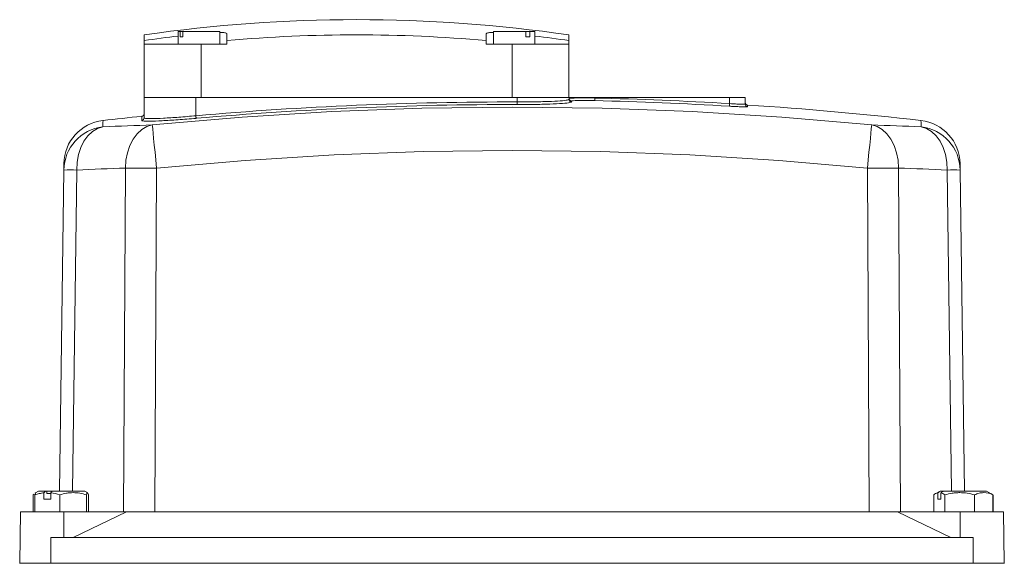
# Model space of a CAD drawing. Header units: millimetres. Extents: x 117 to 735, y -48 to 655.
# Tile 26 of 26: x 543 to 733, y 550 to 655. Entities that reach past the tile are written whole.
import ezdxf

# ---------------------------------------------------------------- set-up
doc = ezdxf.new("R2010")
doc.units = ezdxf.units.MM

msp = doc.modelspace()

# ---------------------------------------------------------------- linework, layer by layer
at = {"color": 7, "linetype": 'Continuous', "lineweight": 15}
for p, q in [((566.57, 651.35), (566.57, 652.45)), ((573.15, 653.09), (573.15, 650.69)), ((573.5, 653.09), (573.15, 653.09)), ((573.5, 652.09), (573.5, 653.09)), ((573.5, 653.09), (574.02, 653.09)), ((574.02, 652.09), (573.5, 652.09)), ((574.02, 653.09), (574.02, 652.09)), ((581.15, 653.09), (574.02, 653.09)), ((581.15, 650.69), (581.15, 653.09)), ((582.56, 652.67), (582.56, 651.35)), ((632.56, 651.35), (632.56, 652.67)), ((633.97, 653.09), (633.97, 650.69)), ((640.22, 653.09), (633.97, 653.09)), ((640.22, 652.09), (640.22, 653.09)), ((640.22, 653.09), (640.97, 653.09)), ((640.97, 652.09), (640.22, 652.09)), ((641.97, 653.09), (640.97, 653.09)), ((640.97, 653.09), (640.97, 652.09)), ((641.97, 650.69), (641.97, 653.09)), ((648.55, 652.45), (648.55, 651.35)), ((566.57, 650.69), (566.57, 651.35)), ((566.57, 650.69), (566.57, 640.39)), ((577.56, 650.69), (566.57, 650.69)), ((577.56, 650.69), (577.56, 640.39)), ((582.56, 650.69), (577.56, 650.69)), ((582.56, 651.35), (582.56, 650.69)), ((632.56, 650.69), (632.56, 651.35)), ((637.56, 650.69), (632.56, 650.69)), ((637.56, 650.69), (637.56, 640.39)), ((648.55, 650.69), (637.56, 650.69)), ((648.55, 651.35), (648.55, 650.69)), ((648.55, 650.69), (648.55, 640.39)), ((566.56, 636.42), (566.56, 640.39)), ((566.56, 640.39), (576.56, 640.39)), ((576.56, 636.84), (576.56, 640.39)), ((576.56, 640.39), (638.56, 640.39)), ((638.56, 639.5), (638.56, 640.39)), ((638.56, 640.39), (648.56, 640.39)), ((648.56, 639.99), (648.56, 640.39)), ((648.56, 640.39), (653.56, 640.39)), ((653.56, 640.26), (653.56, 640.39)), ((653.56, 640.39), (679.56, 640.39)), ((679.56, 639.18), (679.56, 640.39)), ((679.56, 640.39), (682.56, 640.39)), ((682.56, 639.08), (682.56, 640.39)), ((649.05, 639.67), (649.05, 639.49)), ((550.25, 564.39), (551.08, 626.36)), ((562.6, 560.39), (562.97, 626.74)), ((568.98, 626.74), (568.61, 560.39)), ((706.5, 560.39), (706.14, 626.74)), ((712.15, 626.74), (712.51, 560.39)), ((724.04, 626.36), (724.87, 564.39)), ((546.17, 564.39), (545.61, 564.06)), ((547.55, 564.39), (546.17, 564.39)), ((547.82, 564.39), (547.55, 564.39)), ((547.82, 564.39), (547.82, 563.89)), ((548.89, 564.39), (547.82, 564.39)), ((555.12, 564.39), (548.89, 564.39)), ((555.69, 564.06), (555.12, 564.39)), ((720.17, 564.39), (719.23, 563.84)), ((720.27, 564.39), (720.17, 564.39)), ((720.72, 564.39), (720.27, 564.39)), ((720.87, 564.39), (720.72, 564.39)), ((729.12, 564.39), (720.87, 564.39)), ((730.05, 563.85), (729.12, 564.39)), ((545.35, 563.81), (545.16, 563.64)), ((545.16, 563.64), (545.16, 560.39)), ((545.48, 563.64), (545.64, 564.01)), ((545.48, 563.64), (545.48, 560.39)), ((545.61, 564.06), (545.53, 564.01)), ((547.22, 562.79), (547.22, 564.05)), ((548.56, 562.79), (547.22, 562.79)), ((548.56, 563.89), (547.82, 563.89)), ((548.56, 564.05), (548.56, 562.79)), ((550.3, 563.64), (550.3, 560.39)), ((555.46, 563.64), (555.46, 560.39)), ((555.81, 563.64), (555.81, 560.39)), ((718.93, 563.64), (718.93, 560.39)), ((719.71, 562.79), (719.71, 564.05)), ((720.32, 562.79), (719.71, 562.79)), ((720.32, 564.05), (720.32, 562.79)), ((721.1, 563.64), (721.1, 560.39)), ((726.82, 563.64), (726.82, 560.39)), ((730.37, 563.64), (730.37, 560.39)), ((730.38, 563.64), (730.38, 560.39)), ((542.73, 560.39), (542.65, 555.39)), ((551.06, 560.39), (542.73, 560.39)), ((551.06, 560.39), (551.1, 555.39)), ((563.2, 560.39), (551.06, 560.39)), ((552.87, 555.39), (563.2, 560.39)), ((711.92, 560.39), (563.2, 560.39)), ((711.92, 560.39), (722.25, 555.39)), ((724.06, 560.39), (711.92, 560.39)), ((724.06, 560.39), (724.02, 555.39)), ((732.39, 560.39), (724.06, 560.39)), ((732.47, 555.39), (732.39, 560.39)), ((542.65, 555.39), (542.56, 550.49)), ((548.56, 555.39), (548.56, 550.49)), ((726.56, 555.39), (548.56, 555.39)), ((726.56, 555.39), (726.56, 550.49)), ((732.47, 555.39), (732.56, 550.49)), ((542.56, 550.49), (542.56, 550.39)), ((548.56, 550.49), (542.56, 550.49)), ((548.56, 550.49), (548.56, 550.39)), ((726.56, 550.49), (548.56, 550.49)), ((726.56, 550.49), (726.56, 550.39)), ((732.56, 550.49), (726.56, 550.49)), ((732.56, 550.49), (732.56, 550.39))]:
    msp.add_line(p, q, dxfattribs=at)
at = {"color": 8, "linetype": 'Continuous', "lineweight": 15}
for p, q in [((649.05, 639.49), (648.87, 639.44)), ((683.03, 638.91), (683.03, 638.58)), ((566.11, 635.92), (566.11, 636.73)), ((566.2, 635.89), (566.11, 635.92)), ((553.57, 626.36), (552.74, 564.39)), ((722.38, 564.39), (721.55, 626.36))]:
    msp.add_line(p, q, dxfattribs=at)
at = {"color": 7, "linetype": 'Continuous', "lineweight": 15, "flags": 128}
for points in [[(568.14, 635.06), (585.46, 636.57), (602.81, 637.66), (620.18, 638.3), (637.56, 638.52), (654.94, 638.3), (672.31, 637.66), (689.66, 636.57), (706.98, 635.06)], [(638.56, 639), (638.56, 639.02), (638.56, 639.05), (638.56, 639.1), (638.56, 639.16), (638.56, 639.23), (638.56, 639.32), (638.56, 639.41), (638.56, 639.5)], [(653.55, 639.76), (653.55, 639.77), (653.55, 639.8), (653.55, 639.85), (653.55, 639.91), (653.55, 639.98), (653.56, 640.07), (653.56, 640.16), (653.56, 640.26)], [(679.56, 639.18), (679.55, 639.08), (679.55, 638.99), (679.54, 638.91), (679.54, 638.83), (679.54, 638.77), (679.53, 638.72), (679.53, 638.69), (679.53, 638.68)], [(576.6, 636.34), (576.6, 636.35), (576.6, 636.39), (576.59, 636.43), (576.59, 636.5), (576.58, 636.57), (576.58, 636.65), (576.57, 636.74), (576.56, 636.84)], [(558.62, 634.68), (557.58, 634.36), (556.6, 633.78), (555.71, 632.95), (554.95, 631.92), (554.34, 630.7), (553.9, 629.33), (553.64, 627.87), (553.57, 626.36)], [(562.97, 626.74), (563.06, 628.25), (563.35, 629.71), (563.81, 631.08), (564.44, 632.3), (565.21, 633.34), (566.1, 634.16), (567.09, 634.74), (568.14, 635.06)], [(568.14, 635.06), (568.17, 634.8), (568.22, 634.26), (568.31, 633.46), (568.41, 632.42), (568.54, 631.19), (568.68, 629.8), (568.83, 628.3), (568.98, 626.74)], [(706.14, 626.74), (706.29, 628.3), (706.44, 629.8), (706.58, 631.19), (706.71, 632.42), (706.81, 633.46), (706.89, 634.26), (706.95, 634.8), (706.98, 635.06)], [(706.98, 635.06), (708.03, 634.74), (709.01, 634.16), (709.91, 633.34), (710.68, 632.3), (711.31, 631.08), (711.77, 629.71), (712.05, 628.25), (712.15, 626.74)], [(721.55, 626.36), (721.48, 627.87), (721.22, 629.33), (720.78, 630.7), (720.17, 631.92), (719.41, 632.95), (718.52, 633.78), (717.54, 634.36), (716.5, 634.68)], [(706.14, 626.74), (689.03, 628.23), (671.89, 629.3), (654.73, 629.94), (637.56, 630.16), (620.39, 629.94), (603.23, 629.3), (586.09, 628.23), (568.98, 626.74)], [(551.08, 626.36), (551.09, 626.9), (551.09, 627.28), (551.09, 627.51), (551.1, 627.59)], [(724.02, 627.59), (724.02, 627.51), (724.03, 627.28), (724.03, 626.9), (724.04, 626.36)]]:
    msp.add_lwpolyline(points, dxfattribs=at)
at = {"color": 8, "linetype": 'Continuous', "lineweight": 15, "flags": 128}
for points in [[(558.64, 635.92), (558.64, 635.84), (558.63, 635.61), (558.63, 635.22), (558.62, 634.68)], [(716.5, 634.68), (716.49, 635.22), (716.49, 635.61), (716.48, 635.84), (716.48, 635.92)]]:
    msp.add_lwpolyline(points, dxfattribs=at)
at = {"color": 7, "linetype": 'Continuous', "lineweight": 15}
for centre, radius, start, end in [((607.56, 367.52), 287.87, 90.0001, 98.1862), ((607.56, 367.52), 287.87, 81.8138, 90.0001), ((607.56, 367.52), 286.78, 96.8904, 98.2175), ((607.56, 367.52), 284.94, 84.9665, 95.0335), ((607.56, 367.52), 286.78, 81.7825, 83.1096), ((637.56, -59.61), 699.12, 89.91805, 95.00559), ((637.56, -59.61), 698.62, 89.91805, 95.00559), ((649.06, 640.17), 0.5, 180.0223, 269.088), ((649.06, 639.99), 0.5, 180.0346, 269.0894), ((637.56, -59.61), 699.55, 86.56045, 88.69037), ((637.56, -59.61), 700.05, 86.56045, 88.69037), ((683.06, 639.41), 0.5, 180, 266.2758), ((683.06, 639.08), 0.5, 180.0126, 266.2934), ((637.56, -59.61), 700, 83.5263, 86.27581), ((637.56, -59.61), 700, 95.85838, 96.4737), ((566.06, 637.23), 0.5, 275.8584, 0), ((559.57, 626.24), 8.49, 96.4147, 179.188), ((559.59, 627.48), 8.5, 96.4737, 179.231), ((577.32, 287.57), 347.61, 91.513, 93.0837), ((566.06, 636.42), 0.5, 275.8217, 359.9693), ((697.8, 287.57), 347.61, 86.9163, 88.487), ((715.52, 627.48), 8.5, 0.769, 83.5263), ((715.55, 626.24), 8.49, 0.8119, 83.5853), ((552.32, 560.38), 65.99, 88.9192, 91.0808), ((572.04, 283.58), 343.27, 91.5129, 93.0841), ((565.98, 152.92), 473.83, 89.6366, 90.3634), ((709.14, 152.92), 473.82, 89.6366, 90.3634), ((703.08, 283.58), 343.27, 86.9159, 88.4871), ((722.8, 560.38), 65.99, 88.9192, 91.0808)]:
    msp.add_arc(centre, radius, start, end, dxfattribs=at)
for points, knots in [([(581.15, 652.9), (581.35, 652.9), (581.97, 652.9), (582.45, 652.81), (582.53, 652.71), (582.56, 652.67)], [0, 0, 0, 0, 0.210237, 0.675175, 1, 1, 1, 1]), ([(632.56, 652.67), (632.63, 652.73), (632.76, 652.84), (633.36, 652.92), (633.89, 652.91), (633.97, 652.91)], [0, 0, 0, 0, 0.464165, 0.928511, 1, 1, 1, 1]), ([(638.56, 639.5), (639.29, 639.5), (641.15, 639.51), (643.96, 639.56), (646.5, 639.67), (648.23, 639.82), (648.45, 639.93), (648.56, 639.99)], [0, 0, 0, 0, 0.140475, 0.355108, 0.569987, 0.784993, 1, 1, 1, 1]), ([(648.87, 639.44), (648.78, 639.4), (648.56, 639.31), (646.88, 639.17), (644.23, 639.06), (641.27, 639.01), (639.33, 639), (638.56, 639)], [0, 0, 0, 0, 0.159974, 0.390043, 0.619984, 0.849671, 1, 1, 1, 1]), ([(648.56, 640.17), (648.58, 640.18), (648.65, 640.22), (649.25, 640.26), (650.38, 640.28), (651.88, 640.28), (653, 640.27), (653.56, 640.26)], [0, 0, 0, 0, 0.142224, 0.35669, 0.571091, 0.785549, 1, 1, 1, 1]), ([(653.55, 639.76), (653.04, 639.77), (652.03, 639.79), (650.69, 639.78), (649.67, 639.76), (649.13, 639.72), (649.07, 639.68), (649.05, 639.67)], [0, 0, 0, 0, 0.214445, 0.428893, 0.643288, 0.857762, 1, 1, 1, 1]), ([(683.03, 638.58), (682.99, 638.57), (682.91, 638.55), (682.31, 638.55), (681.43, 638.58), (680.44, 638.63), (679.79, 638.66), (679.53, 638.68)], [0, 0, 0, 0, 0.214182, 0.42837, 0.642468, 0.856744, 1, 1, 1, 1]), ([(679.56, 639.18), (679.78, 639.16), (680.34, 639.13), (681.19, 639.08), (681.95, 639.05), (682.46, 639.05), (682.53, 639.07), (682.56, 639.08)], [0, 0, 0, 0, 0.1433084, 0.3576176, 0.5716965, 0.7858431, 1, 1, 1, 1]), ([(566.56, 636.42), (566.61, 636.39), (566.73, 636.31), (567.93, 636.27), (570.19, 636.35), (573.19, 636.54), (575.44, 636.74), (576.56, 636.84)], [0, 0, 0, 0, 0.141926, 0.355482, 0.569797, 0.784896, 1, 1, 1, 1]), ([(576.6, 636.34), (575.42, 636.24), (573.07, 636.05), (569.92, 635.86), (567.56, 635.78), (566.37, 635.8), (566.24, 635.87), (566.2, 635.89)], [0, 0, 0, 0, 0.226361, 0.452755, 0.67835, 0.90315, 1, 1, 1, 1]), ([(545.48, 563.64), (545.76, 563.73), (546.05, 563.82), (546.64, 563.96), (546.93, 564.01), (547.22, 564.05)], [0, 0, 0, 0, 0.5, 0.5, 1, 1, 1, 1]), ([(555.46, 563.64), (554.62, 563.91), (553.76, 564.08), (552.66, 564.08), (552.44, 564.07), (552.01, 564.03), (551.79, 564), (551.14, 563.88), (550.72, 563.77), (550.3, 563.64)], [0, 0, 0, 0, 0.5, 0.5, 0.625, 0.625, 0.75, 0.75, 1, 1, 1, 1]), ([(555.81, 563.64), (555.76, 563.91), (555.7, 564.08), (555.62, 564.08), (555.61, 564.07), (555.58, 564.03), (555.56, 564), (555.52, 563.88), (555.49, 563.77), (555.46, 563.64)], [0, 0, 0, 0, 0.5, 0.5, 0.625, 0.625, 0.75, 0.75, 1, 1, 1, 1]), ([(721.1, 563.64), (720.97, 563.73), (720.84, 563.82), (720.58, 563.96), (720.45, 564.01), (720.32, 564.05)], [0, 0, 0, 0, 0.5, 0.5, 1, 1, 1, 1]), ([(726.82, 563.64), (725.89, 563.91), (724.94, 564.08), (723.72, 564.08), (723.48, 564.07), (723, 564.03), (722.76, 564), (722.04, 563.88), (721.57, 563.77), (721.1, 563.64)], [0, 0, 0, 0, 0.5, 0.5, 0.625, 0.625, 0.75, 0.75, 1, 1, 1, 1]), ([(730.37, 563.64), (729.79, 563.91), (729.2, 564.08), (728.45, 564.08), (728.29, 564.07), (728, 564.03), (727.85, 564), (727.4, 563.88), (727.11, 563.77), (726.82, 563.64)], [0, 0, 0, 0, 0.5, 0.5, 0.625, 0.625, 0.75, 0.75, 1, 1, 1, 1]), ([(730.04, 563.85), (730.06, 563.84), (730.17, 563.8), (730.27, 563.71), (730.37, 563.64)], [0, 0, 0, 0, 0.104953, 1, 1, 1, 1])]:
    msp.add_open_spline(points, degree=3, knots=knots, dxfattribs=at)
for points in [[(547.55, 564.39), (547.44, 564.27), (547.33, 564.16), (547.22, 564.05)], [(548.56, 564.05), (548.67, 564.16), (548.78, 564.27), (548.89, 564.39)], [(720.27, 564.39), (720.08, 564.27), (719.9, 564.16), (719.71, 564.05)], [(720.32, 564.05), (720.5, 564.16), (720.69, 564.27), (720.87, 564.39)], [(548.56, 564.05), (549.15, 563.98), (549.73, 563.83), (550.3, 563.64)], [(719.71, 564.05), (719.44, 563.98), (719.18, 563.83), (718.93, 563.64)]]:
    msp.add_open_spline(points, degree=3, dxfattribs=at)

doc.saveas('drawing.dxf')
